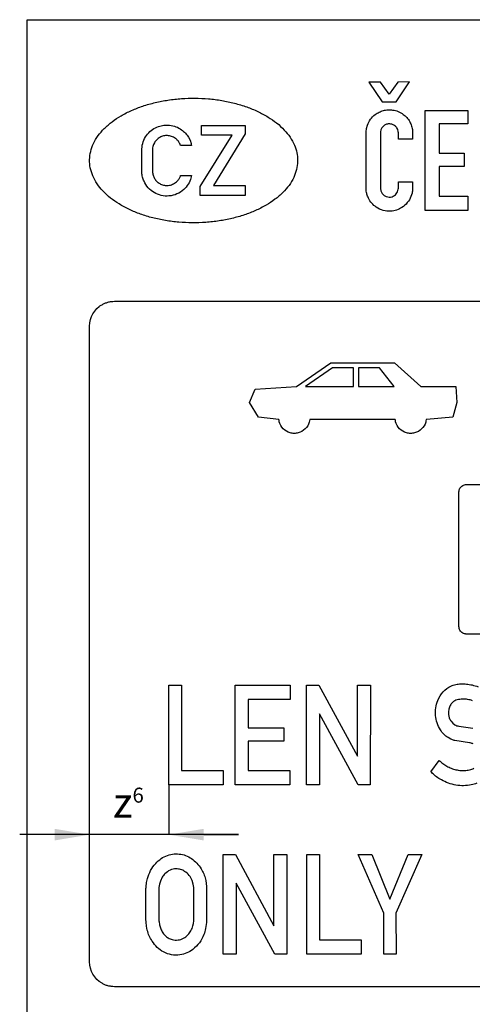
# Model space of a CAD drawing. Header units: millimetres. Extents: x -411 to 11679, y -762 to 3466.
# Tile 17 of 19: x 8985 to 9892, y 1250 to 3225. Entities that reach past the tile are written whole.
import ezdxf

# ---------------------------------------------------------------- set-up
doc = ezdxf.new("R2010")
doc.units = ezdxf.units.MM
doc.header["$LTSCALE"] = 5
doc.layers.add('Kóty', color=2, linetype='Continuous')
doc.layers.add('Značka', color=7, linetype='Continuous')
doc.styles.get("Standard").update_dxf_attribs({"font": 'romand.shx', "height": 60})

msp = doc.modelspace()

# ---------------------------------------------------------------- linework, layer by layer
at = {"layer": 'Kóty'}
for p, q in [((9283.53, 1689.938), (9283.53, 1589.82)), ((9423.53, 1590), (8985, 1590)), ((9125, 1590.062), (9125, 1590.18)), ((9125, 1590.118), (9125, 1589.82)), ((9353.53, 1590), (9423.53, 1590))]:
    msp.add_line(p, q, dxfattribs=at)
for points in [[(9055, 1601.667), (9055, 1578.333), (9125, 1590)], [(9353.53, 1601.667), (9353.53, 1578.333), (9283.53, 1590)]]:
    msp.add_solid(points, dxfattribs=at)
at = {"layer": 'Značka', "color": 5}
for points in [[(9000, 0), (9000, 3225), (11500, 3225), (11500, 0), (9000, 0)], [(9711.4, 3060.16), (9738.92, 3060.16), (9765.8, 3100), (9742.6, 3099.68), (9724.84, 3075.36), (9707.72, 3099.84), (9684.2, 3099.84), (9711.4, 3060.16)], [(9797.1, 2842.5), (9797.1, 3042.5), (9882.69, 3042.5), (9882.69, 3016), (9825.5, 3016), (9825.5, 2956.94), (9875.6, 2956.94), (9875.6, 2930.15), (9825.5, 2930.15), (9825.5, 2871.02), (9882.69, 2871.02), (9882.69, 2842.5), (9797.1, 2842.5)], [(9346.69, 2872.5), (9346.69, 2890.1), (9410.45, 2993.56), (9349.21, 2993.56), (9349.21, 3012.5), (9436.89, 3012.5), (9436.89, 2996.04), (9373.04, 2892.6), (9436.89, 2892.6), (9436.89, 2872.5), (9346.69, 2872.5)], [(9611.59, 2526.59), (9557.41, 2489.13), (9653.73, 2489.13), (9653.73, 2526.59), (9611.59, 2526.59)], [(9663.85, 2526.59), (9663.85, 2489.13), (9734.96, 2489.13), (9706.11, 2526.59), (9663.85, 2526.59)], [(9283.53, 1690), (9283.53, 1890), (9309.37, 1890), (9309.37, 1718.69), (9392.74, 1718.69), (9392.74, 1690), (9283.53, 1690)], [(9416.82, 1690), (9416.82, 1889.98), (9526.51, 1889.98), (9526.51, 1861.15), (9442.62, 1861.15), (9442.62, 1804.13), (9514.13, 1804.13), (9514.13, 1777.33), (9442.62, 1777.33), (9442.62, 1718.42), (9526.31, 1718.42), (9526.31, 1690), (9416.82, 1690)], [(9559.82, 1690), (9559.82, 1890), (9584.22, 1890), (9661.45, 1747.25), (9661.45, 1890), (9687.48, 1890), (9687.3, 1690), (9662.9, 1690), (9585.51, 1832.56), (9585.51, 1690), (9559.82, 1690)], [(9392.74, 1350), (9392.74, 1550), (9417.14, 1550), (9494.37, 1407.25), (9494.37, 1550), (9520.4, 1550), (9520.22, 1350), (9495.82, 1350), (9418.43, 1492.56), (9418.43, 1350), (9392.74, 1350)], [(9560.07, 1350), (9560.07, 1550), (9585.9, 1550), (9585.9, 1378.69), (9669.27, 1378.69), (9669.27, 1350), (9560.07, 1350)], [(9714.54, 1350), (9714.54, 1432.29), (9662.9, 1550), (9690.28, 1550), (9726.72, 1460.83), (9763.14, 1550), (9790.59, 1550), (9738.83, 1432.29), (9738.87, 1350), (9714.54, 1350)], [(11325, 1285), (9175, 1285)]]:
    msp.add_lwpolyline(points, dxfattribs=at)
for points in [[(9541.67, 2942.5), (9541.66, 2941.68), (9541.65, 2940.86, -0.053701), (9539.47, 2924.33, -0.0531723), (9533.84, 2908.57, -0.053728), (9524.54, 2892.58, -0.0406355), (9512.38, 2878.59, -0.0368382), (9496.4, 2864.63, -0.0307686), (9478.71, 2852.96, -0.029213), (9457.45, 2842.02, -0.0248419), (9435.13, 2833.44, -0.0237145), (9410.14, 2826.25, -0.0216608), (9384.62, 2821.35, -0.0212301), (9357.69, 2818.3, -0.0206073), (9330.61, 2817.51, -0.0206297), (9303.6, 2818.72, -0.0213766), (9276.78, 2822.19, -0.0218907), (9251.5, 2827.48, -0.0241704), (9226.81, 2835.07, -0.0252946), (9204.9, 2844, -0.0296713), (9184.1, 2855.28, -0.0316278), (9166.91, 2867.2, -0.0388698), (9151.56, 2881.42, -0.0413854), (9140.08, 2895.65, -0.0513443), (9131.41, 2911.73, -0.0526115), (9126.42, 2927.59, -0.0578381), (9125.02, 2944.14, -0.0577382), (9127.15, 2960.69, -0.0515289), (9132.82, 2976.43, -0.050038), (9142.2, 2992.38, -0.0402275), (9154.29, 3006.41, -0.0376763), (9170.25, 3020.38, -0.0307772), (9187.96, 3032.04, -0.0289594), (9209.22, 3042.97, -0.0248308), (9231.54, 3051.56, -0.0237832), (9256.52, 3058.76, -0.0216778), (9282.05, 3063.65, -0.0212074), (9308.98, 3066.7, -0.0206072), (9336.06, 3067.49, -0.0206214), (9363.07, 3066.28, -0.0213696), (9389.88, 3062.81, -0.0218883), (9415.17, 3057.52, -0.0241623), (9439.85, 3049.93, -0.0252969), (9461.76, 3041, -0.0296749), (9482.56, 3029.72, -0.0315861), (9499.76, 3017.8, -0.0389208), (9515.1, 3003.58, -0.0414055), (9526.58, 2989.36, -0.0508194), (9535.26, 2973.27, -0.0500658), (9540.12, 2958.18, -0.0573169), (9541.67, 2942.5)], [(9772, 2899.56), (9772, 2885.71), (9772.01, 2885.04), (9772.02, 2884.37, -0.0583571), (9771.15, 2877.29), (9768.83, 2870.44, -0.074581), (9761.45, 2857.95, -0.0816403), (9750.67, 2848.35, -0.0699535), (9740.11, 2843.05, -0.0691816), (9728.48, 2840.83, -0.0862458), (9713.26, 2842.33, -0.0866723), (9699.42, 2848.83, -0.0701366), (9690.27, 2856.82, -0.0679099), (9683.65, 2866.96, -0.0473785), (9680.64, 2874.64, -0.0508314), (9679.19, 2882.71), (9679.11, 2883.69), (9679.04, 2884.67), (9679.04, 2998.77), (9679.09, 2999.41), (9679.15, 3000.04), (9680.06, 3006.84), (9681.83, 3013.48, -0.0782357), (9687.8, 3025.16, -0.0774566), (9697.06, 3034.52, -0.055424), (9704.92, 3039.49, -0.0516339), (9713.63, 3042.67, -0.0504329), (9722.74, 3044.19, -0.0529466), (9731.98, 3043.81, -0.0659909), (9743.17, 3040.84, -0.0641361), (9753.25, 3035.08, -0.0559121), (9760.62, 3028.48, -0.0585364), (9766.29, 3020.4, -0.0549642), (9770.05, 3011.59, -0.0502807), (9771.9, 3002.23), (9772.01, 3001.18), (9772.1, 3000.12), (9772.1, 2985.42), (9743.54, 2985.42), (9743.54, 2998.85), (9743.48, 2999.68), (9743.4, 3000.5), (9742.35, 3004.43), (9740.35, 3008.02, 0.0757929), (9736.69, 3012.04, 0.0820116), (9731.96, 3014.73, 0.103131), (9725.06, 3015.99, 0.106095), (9718.25, 3014.4, 0.0800861), (9713.94, 3011.7, 0.0741844), (9710.65, 3007.83), (9708.8, 3004.19), (9707.79, 3000.25), (9707.68, 2999.49), (9707.58, 2998.73), (9707.58, 2887.35), (9707.62, 2886.68), (9707.67, 2886), (9708.58, 2881.59), (9710.56, 2877.5, 0.0838361), (9714.32, 2873.12, 0.0878255), (9719.33, 2870.25, 0.0897183), (9725.09, 2869.06, 0.089089), (9730.9, 2869.94, 0.078237), (9735.53, 2872.18, 0.0735451), (9739.29, 2875.71, 0.0689036), (9741.96, 2879.96), (9743.35, 2884.73), (9743.47, 2885.46), (9743.56, 2886.19), (9743.56, 2899.56), (9772, 2899.56)], [(9329.09, 2912.52), (9328.55, 2909.92), (9327.94, 2907.34, -0.0742285), (9322.52, 2894.9, -0.0733433), (9313.66, 2884.43, -0.0874495), (9299.98, 2875.34, -0.0870264), (9284.03, 2871.44, -0.0817907), (9268.66, 2872.35, -0.0826344), (9254.44, 2878.11, -0.0822369), (9242.41, 2887.96, -0.0766143), (9233.99, 2901.11, -0.0490063), (9230.96, 2909.32, -0.0640761), (9229.86, 2917.87), (9229.86, 2918.9), (9229.88, 2919.94), (9229.88, 2966.94), (9229.98, 2968.36), (9230.11, 2969.77, -0.0762719), (9233.72, 2983.39, -0.076899), (9241.28, 2995.42, -0.0732778), (9251.02, 3004.58, -0.0698445), (9262.91, 3010.6, -0.059231), (9273.95, 3013.32, -0.0606214), (9285.3, 3013.35, -0.0680296), (9297.86, 3010.35, -0.0664218), (9309.21, 3004.13, -0.0540069), (9317.01, 2997.36, -0.0553707), (9323.14, 2989.09), (9326.24, 2983.01), (9328.33, 2976.54), (9328.79, 2974.52), (9329.19, 2972.5), (9307.27, 2972.5), (9306.43, 2974.6), (9305.49, 2976.67, 0.0607238), (9301.8, 2982.3, 0.0626886), (9296.82, 2986.89, 0.0787216), (9289.32, 2990.91, 0.0780507), (9280.95, 2992.43, 0.0732772), (9273.06, 2991.74, 0.0733774), (9265.71, 2988.8, 0.0699874), (9259.59, 2984.25, 0.0702995), (9254.98, 2978.23), (9253.11, 2974.46), (9251.81, 2970.46), (9251.32, 2968.17), (9251.07, 2965.85), (9251.04, 2965.23), (9251.03, 2964.61), (9251.03, 2920.32), (9251.1, 2919.4), (9251.19, 2918.48, 0.0595573), (9252.81, 2911.37, 0.0681711), (9256.17, 2904.88, 0.0720175), (9261.06, 2899.3, 0.068624), (9267.31, 2895.28, 0.0716978), (9274.77, 2892.8, 0.0731404), (9282.63, 2892.55, 0.0826426), (9291.36, 2894.8, 0.0818097), (9298.93, 2899.73, 0.0587717), (9303.24, 2904.4, 0.0592726), (9306.33, 2909.89), (9306.86, 2911.2), (9307.36, 2912.52), (9329.09, 2912.52)], [(9175, 1285), (9174.8, 1285), (9174.61, 1285, -0.0321972), (9168.15, 1285.45, -0.0354136), (9161.81, 1286.77, -0.0362254), (9155.67, 1288.85, -0.0343826), (9149.89, 1291.76), (9144.5, 1295.36), (9139.64, 1299.64), (9135.35, 1304.5), (9131.76, 1309.89), (9128.87, 1315.67), (9126.77, 1321.81), (9125.43, 1328.15), (9125, 1334.61), (9125, 1334.8), (9125, 1335), (9125, 2610), (9125, 2610.2), (9125, 2610.39), (9125.45, 2616.85), (9126.77, 2623.19), (9128.85, 2629.33), (9131.76, 2635.11), (9135.36, 2640.5), (9139.64, 2645.36), (9144.5, 2649.65, -0.0342445), (9149.89, 2653.24, -0.0340429), (9155.67, 2656.13, -0.033389), (9161.81, 2658.23, -0.0341827), (9168.15, 2659.57, -0.0367386), (9174.61, 2660), (9174.8, 2660), (9175, 2660), (11325, 2660)], [(9799.38, 2422.84), (9798.95, 2420.26), (9798.39, 2417.71), (9797.06, 2413.86), (9795.18, 2410.23), (9792.88, 2406.86), (9790.14, 2403.84), (9787.05, 2401.18), (9783.62, 2398.97), (9779.94, 2397.2), (9776.06, 2395.96, -0.0343881), (9772.05, 2395.2, -0.0343375), (9767.98, 2395, -0.034457), (9763.91, 2395.31, -0.0344522), (9759.92, 2396.17, -0.0343783), (9756.08, 2397.52), (9752.45, 2399.38), (9749.08, 2401.68), (9746.05, 2404.42), (9743.4, 2407.51), (9741.18, 2410.94), (9739.39, 2414.62), (9738.17, 2418.5), (9737.73, 2420.66), (9737.39, 2422.84), (9737.38, 2422.84), (9566.53, 2422.84), (9566.17, 2422.84), (9565.74, 2420.26), (9565.19, 2417.71), (9563.86, 2413.86), (9561.98, 2410.23), (9559.67, 2406.86), (9556.94, 2403.84), (9553.85, 2401.18), (9550.42, 2398.97), (9546.74, 2397.2, -0.0344305), (9542.86, 2395.96, -0.0343881), (9538.85, 2395.2, -0.0343375), (9534.77, 2395, -0.0344439), (9530.71, 2395.31, -0.034431), (9526.72, 2396.17, -0.0343783), (9522.87, 2397.52), (9519.24, 2399.38), (9515.87, 2401.68), (9512.85, 2404.42), (9510.2, 2407.51), (9507.98, 2410.94), (9506.19, 2414.62), (9504.96, 2418.5), (9504.52, 2420.66), (9504.18, 2422.84), (9504.18, 2422.84), (9463.18, 2427.39), (9445.47, 2456.74), (9456.6, 2483.57), (9539.6, 2489.13), (9608.43, 2536.71), (9735.97, 2536.71), (9788.6, 2489.13), (9858.45, 2489.13), (9860.47, 2456.74), (9852.88, 2427.39), (9799.74, 2422.84), (9799.38, 2422.84)], [(9893.74, 1771.98, 0.0693214), (9887.72, 1773.98), (9887, 1774.12), (9886.27, 1774.25), (9856.64, 1778.71), (9855.45, 1779.12), (9854.25, 1779.54), (9848.5, 1781.83), (9843.04, 1784.73, -0.0668175), (9834.55, 1791.58, -0.0526475), (9827.82, 1800.35, -0.0634884), (9821.2, 1814.1, -0.0614063), (9818.18, 1828.96, -0.0634225), (9818.5, 1844.32, -0.0642207), (9822.75, 1859.31, -0.0854325), (9833.17, 1876.49, -0.115471), (9848.89, 1888.04, -0.060962), (9858.54, 1891.22, -0.0407984), (9868.72, 1892.4, -0.0358144), (9880.13, 1892.14, -0.0356534), (9891.32, 1890.27, -0.0376604), (9903.56, 1886.49, -0.0334335)], [(9891.97, 1858.79, 0.0437566), (9882.35, 1861.19, 0.0467258), (9872.25, 1861.81, 0.0660193), (9861.43, 1860.38, 0.121193), (9852.27, 1855.42, 0.0951721), (9847.41, 1849.27, 0.0672189), (9844.66, 1841.71), (9843.83, 1836.52), (9843.93, 1831.33), (9845.64, 1824.11, 0.0661738), (9849.19, 1817.52), (9852.48, 1813.59), (9856.54, 1810.52), (9858.68, 1809.41), (9860.95, 1808.63), (9862.7, 1808.24), (9864.47, 1807.96), (9892.52, 1803.63)], [(9900.57, 1693.12, -0.0440758), (9889.72, 1689.92, -0.050275), (9874.38, 1688.12, -0.049629), (9859.05, 1689.4, -0.0472238), (9843.97, 1693.36, -0.041242), (9829.76, 1699.94, -0.0315214), (9820.32, 1705.85, -0.0400409), (9811.86, 1713), (9810.37, 1714.49), (9808.9, 1716), (9825.6, 1739.04)], [(9825.6, 1739.04), (9827.2, 1737.46), (9828.83, 1735.92, 0.040617), (9836.53, 1729.93, 0.0357332), (9845.12, 1725.15, 0.0369723), (9854.19, 1721.47, 0.045923), (9863.64, 1719.35, 0.028825), (9869.97, 1718.81, 0.0183677), (9876.41, 1718.88, 0.0412055), (9886.13, 1719.91, 0.0928807), (9895, 1723.35, 0.0607385)], [(9237.99, 1482.06), (9238.06, 1483.72), (9238.15, 1485.38), (9239.1, 1493.68), (9240.93, 1501.88, -0.0583859), (9247.29, 1518.15, -0.0677434), (9257.5, 1532.35, -0.06217), (9268.33, 1541.92, -0.0682882), (9281.23, 1548.38, -0.0660653), (9294.3, 1551.3, -0.067615), (9307.67, 1550.69, -0.0665394), (9320.57, 1546.82, -0.0610906), (9332.09, 1539.83, -0.0578929), (9342.14, 1530.25, -0.0501472), (9349.92, 1518.73, -0.0392072), (9354.67, 1508.56, -0.0424256), (9357.69, 1497.81), (9358.67, 1491.87), (9359.27, 1485.88), (9359.35, 1484.89), (9359.43, 1483.9), (9359.43, 1416.92), (9359.31, 1415.37), (9359.18, 1413.83), (9357.37, 1401.49, -0.0422477), (9353.78, 1389.52, -0.0710201), (9344.97, 1373.12, -0.0765055), (9331.77, 1359.92, -0.0640623), (9319.63, 1352.59, -0.0708628), (9306.02, 1348.77, -0.0837224), (9289.19, 1349, -0.082004), (9273.31, 1354.63, -0.0732623), (9260.49, 1363.83, -0.0593224), (9250.47, 1376.1, -0.0435371), (9244.5, 1386.92, -0.0471519), (9240.61, 1398.54), (9239.11, 1406.36), (9238.27, 1414.29), (9238.12, 1416.14), (9237.99, 1417.98), (9237.99, 1482.06)], [(9263.88, 1481.94), (9263.88, 1417.96), (9263.95, 1416.75), (9264.04, 1415.54), (9264.95, 1409.27), (9266.71, 1403.17, 0.0563387), (9270.59, 1395.04, 0.0602582), (9276.27, 1388, 0.0609453), (9282.7, 1382.79, 0.0736733), (9290.19, 1379.5, 0.0584515), (9296.27, 1378.43, 0.0530759), (9302.48, 1378.73, 0.0863712), (9313.09, 1382.14, 0.0853805), (9321.96, 1388.88, 0.0743873), (9328.11, 1397.22, 0.0558916), (9331.93, 1406.9), (9333.11, 1411.84), (9333.65, 1416.85), (9333.67, 1417.5), (9333.68, 1418.15), (9333.68, 1481.79), (9333.69, 1482.93), (9333.68, 1484.06), (9332.74, 1490.98), (9330.46, 1497.69, 0.0700015), (9324.38, 1508.25, 0.090668), (9315.41, 1516.29, 0.0753826), (9307.34, 1520.11, 0.0794636), (9298.48, 1521.31, 0.105024), (9286.22, 1518.66, 0.0994003), (9275.97, 1511.46, 0.0647076), (9270.68, 1504.73), (9266.99, 1497), (9264.99, 1490.68), (9264, 1484.17), (9263.93, 1483.05), (9263.88, 1481.94)]]:
    msp.add_lwpolyline(points, format="xyb", dxfattribs=at)
at = {"layer": 'Značka', "color": 3}
msp.add_lwpolyline([(9880, 1992.5), (9879.94, 1992.5), (9879.88, 1992.5, -0.0321339), (9877.95, 1992.64), (9876.04, 1993.03), (9874.2, 1993.65), (9872.47, 1994.53), (9870.85, 1995.61), (9869.39, 1996.89), (9868.11, 1998.35), (9867.03, 1999.97), (9866.16, 2001.7), (9865.53, 2003.54), (9865.13, 2005.45), (9865, 2007.38), (9865, 2007.44), (9865, 2007.5), (9865, 2277.5), (9865, 2277.56), (9865, 2277.62), (9865.14, 2279.55), (9865.53, 2281.46), (9866.15, 2283.3), (9867.03, 2285.03), (9868.11, 2286.65), (9869.39, 2288.11), (9870.85, 2289.39), (9872.47, 2290.47), (9874.2, 2291.34), (9876.04, 2291.97), (9877.95, 2292.37, -0.0366173), (9879.88, 2292.5), (9879.94, 2292.5), (9880, 2292.5), (10150, 2292.5)], format="xyb", dxfattribs=at)
msp.add_lwpolyline([(10150, 1992.5), (9880, 1992.5)], dxfattribs=at)

# ---------------------------------------------------------------- texts
at = {"layer": 'Kóty', "insert": (9172.01, 1684.247), "char_height": 60, "attachment_point": 1}
msp.add_mtext_dynamic_manual_height_columns('z{\\H0.5x;6}', width=70.63977, gutter_width=300, heights=[0], dxfattribs=at)

doc.saveas('drawing.dxf')
